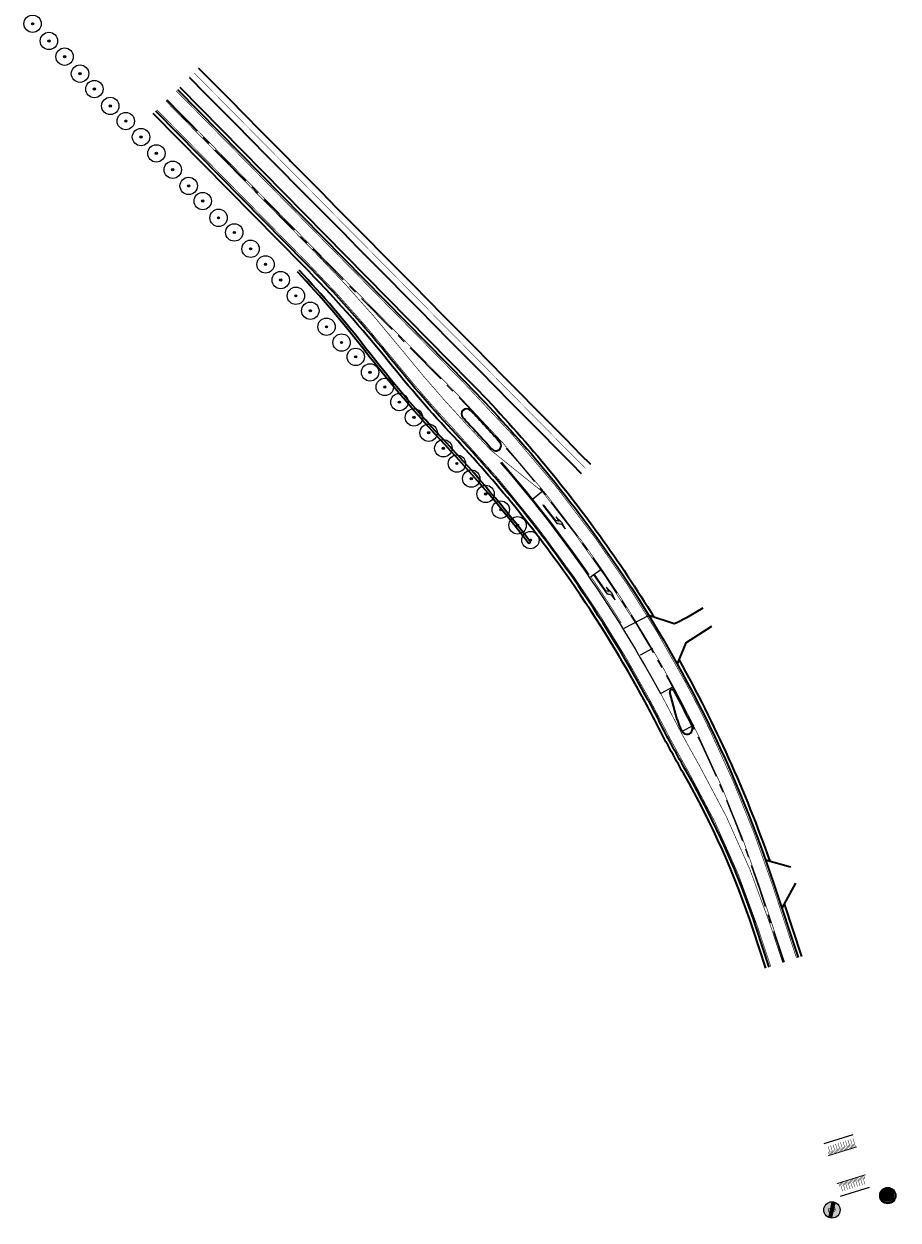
# Model space of a CAD drawing. Header units: metres. Extents: x 156019 to 159509, y 450048 to 451682.
# Tile 1 of 5: x 156354 to 156556, y 450584 to 450859. Entities that reach past the tile are written whole.
import ezdxf
from ezdxf.enums import TextEntityAlignment as Align

# ---------------------------------------------------------------- set-up
doc = ezdxf.new("R2010")
doc.units = ezdxf.units.M
for name, pattern in [('AM-AS', [16, 10, -2, 2, -2]), ('VW-11_STREEP', [2, 1, -1]), ('VW-13_STREEP', [4, 1, -3]), ('VW-30270_STREEP', [3, 0.3, -2.7])]:
    doc.linetypes.add(name, pattern=pattern)
doc.layers.get('0').update_dxf_attribs({"linetype": 'CONTINUOUS'})
for name, color, linetype, lineweight in [('N-WE-AM-AS-G', 252, 'AM-AS', 18), ('N-WE-KW-KUNSTWERK-G', 252, 'CONTINUOUS', 35), ('N-WE-VH-KANTVERHARDING_FIETSPAD-G', 252, 'CONTINUOUS', 35), ('N-WE-VH-KANTVERHARDING_HOOFDRIJBAAN-G', 252, 'CONTINUOUS', 35), ('N-WE-VH-VERHARDING_GRASBETONSTEEN-G', 252, 'CONTINUOUS', 35), ('N-WE-VW-MARKERING_LANGS_STREEP_11_015-G', 252, 'VW-11_STREEP', 13), ('N-WE-VW-MARKERING_LANGS_STREEP_13_015-G', 252, 'VW-13_STREEP', 13), ('N-WE-VW-MARKERING_LANGS_STREEP_13_045-G', 252, 'VW-13_STREEP', 50), ('N-WE-VW-MARKERING_LANGS_STREEP_30270_010-G', 252, 'VW-30270_STREEP', 13), ('N-WE-VW-MARKERING_LANGS_STREEP_DOORGETROKKEN_010-G', 252, 'CONTINUOUS', 13), ('N-WE-VW-MARKERING_LANGS_STREEP_DOORGETROKKEN_015-G', 252, 'CONTINUOUS', 13), ('N-WE-VW-MARKERING_LANGS_STREEP_DOORGETROKKEN_020-G', 252, 'CONTINUOUS', 18), ('N-WE-VW-MARKERING_PIJL-S', 252, 'CONTINUOUS', 25), ('N-WE-VW-MARKERING_PLATEAU-G', 252, 'CONTINUOUS', 9), ('N-WE-VW-VERKEERSTEKEN_BORD_A-S', 252, 'CONTINUOUS', 25)]:
    doc.layers.add(name, color=color, linetype=linetype, lineweight=lineweight)
doc.layers.add('V-WE-GR-BOOM', color=1, linetype='CONTINUOUS', lineweight=18, true_color=0xff0000)
doc.layers.add('X-XX-AL-HULPLIJN-G', color=40, linetype='CONTINUOUS', lineweight=18, plot=False)
doc.styles.add('NLCS-RVV-M200-T25', font='NLCS-RVV.ttf')

# ---------------------------------------------------------------- blocks, each defined once
blk = doc.blocks.new('N-SVW-VERKEERSTEKEN_BORD_A01_060-SO')
at = {"true_color": 0xff0000}
h = blk.add_hatch(color=1, dxfattribs=at)
h.dxf.hatch_style = 1
h.paths.add_polyline_path([(-3.75, 0), (-3.55, 0, -1), (3.55, 0), (3.75, 0, 1)])
h = blk.add_hatch(color=1, dxfattribs=at)
h.dxf.hatch_style = 1
h.paths.add_polyline_path([(3.75, 0), (3.55, 0, -1), (-3.55, 0), (-3.75, 0, 1)])
at = {"true_color": 0xffffff}
h = blk.add_hatch(color=7, dxfattribs=at)
h.dxf.hatch_style = 1
h.paths.add_polyline_path([(-3.55, 0), (-3.35, 0, -1), (3.35, 0), (3.55, 0, 1)])
h = blk.add_hatch(color=7, dxfattribs=at)
h.dxf.hatch_style = 1
h.paths.add_polyline_path([(3.55, 0), (3.35, 0, -1), (-3.35, 0), (-3.55, 0, 1)])
at = {"true_color": 0xff0000}
h = blk.add_hatch(color=1, dxfattribs=at)
h.dxf.hatch_style = 1
h.paths.add_polyline_path([(-3.35, 0), (-2.65, 0, -1), (2.65, 0), (3.35, 0, 1)])
h = blk.add_hatch(color=1, dxfattribs=at)
h.dxf.hatch_style = 1
h.paths.add_polyline_path([(3.35, 0), (2.65, 0, -1), (-2.65, 0), (-3.35, 0, 1)])
at = {"true_color": 0xffffff}
h = blk.add_hatch(color=7, dxfattribs=at)
h.dxf.hatch_style = 1
h.paths.add_polyline_path([(-2.65, 0), (2.65, 0, 1)])
h = blk.add_hatch(color=7, dxfattribs=at)
h.dxf.hatch_style = 1
h.paths.add_polyline_path([(2.65, 0), (-2.65, 0, 1)])
at = {"color": 1, "lineweight": 0, "true_color": 0xff0000}
blk.add_circle((0, 0), 3.75, dxfattribs=at)
at = {"color": 7, "lineweight": 0, "true_color": 0xffffff}
for radius in [3.55, 3.35, 2.65]:
    blk.add_circle((0, 0), radius, dxfattribs=at)
at = {"color": 250, "true_color": 0x191919, "style": 'NLCS-RVV-M200-T25', "width": 0.9}
blk.add_text('60', height=2.5, dxfattribs=at).set_placement((0.1, 0), align=Align.MIDDLE_CENTER)
blk = doc.blocks.new('N-SVW-VERKEERSTEKEN_BORD_A02_060-SO')
at = {"true_color": 0xffffff}
h = blk.add_hatch(color=7, dxfattribs=at)
h.dxf.hatch_style = 1
h.paths.add_polyline_path([(1.06, 3.39, -0.021361), (1.35, 3.28), (-0.52, 0), (-0.17, 0), (1.62, 3.16, -0.021055), (1.88, 3.01), (0.17, 0), (0.52, 0), (2.13, 2.84, -0.021361), (2.36, 2.65), (0.86, 0), (3.75, 0, 1), (-3.75, 0), (-0.86, 0)])
h = blk.add_hatch(color=7, dxfattribs=at)
h.dxf.hatch_style = 1
h.paths.add_polyline_path([(-0.86, 0), (-3.75, 0, 1), (3.75, 0), (0.86, 0), (-1.06, -3.39, -0.021361), (-1.35, -3.28), (0.52, 0), (0.17, 0), (-1.62, -3.16, -0.021055), (-1.88, -3.01), (-0.17, 0), (-0.52, 0), (-2.13, -2.84, -0.021361), (-2.36, -2.65)])
at = {"true_color": 0x191919}
h = blk.add_hatch(color=250, dxfattribs=at)
h.dxf.hatch_style = 1
edge = h.paths.add_edge_path()
edge.add_line((-2.13, -2.84), (1.35, 3.28))
edge.add_arc((0, 0), 3.55, 67.7163, 72.6111)
edge.add_line((1.06, 3.39), (-2.36, -2.65))
edge.add_arc((0, 0), 3.55, 228.3128, 233.2076)
h = blk.add_hatch(color=250, dxfattribs=at)
h.dxf.hatch_style = 1
edge = h.paths.add_edge_path()
edge.add_line((1.62, 3.16), (-1.88, -3.01))
edge.add_arc((0, 0), 3.55, 238.0496, 242.8743)
edge.add_line((-1.62, -3.16), (1.88, 3.01))
edge.add_arc((0, 0), 3.55, 58.0496, 62.8743)
h = blk.add_hatch(color=250, dxfattribs=at)
h.dxf.hatch_style = 1
edge = h.paths.add_edge_path()
edge.add_line((-1.06, -3.39), (2.36, 2.65))
edge.add_arc((0, 0), 3.55, 48.3128, 53.2076)
edge.add_line((2.13, 2.84), (-1.35, -3.28))
edge.add_arc((0, 0), 3.55, 247.7163, 252.6111)
at = {"color": 250, "lineweight": 0, "true_color": 0x191919}
for points in [[(-2.13, -2.84), (1.35, 3.28, 0.021361), (1.06, 3.39), (-2.36, -2.65, 0.021361)], [(1.62, 3.16), (-1.88, -3.01, 0.021055), (-1.62, -3.16), (1.88, 3.01, 0.021055)], [(-1.06, -3.39), (2.36, 2.65, 0.021361), (2.13, 2.84), (-1.35, -3.28, 0.021361)]]:
    blk.add_lwpolyline(points, format="xyb", close=True, dxfattribs=at)
at = {"color": 253, "lineweight": 0, "true_color": 0xafafaf}
blk.add_circle((0, 0), 3.75, dxfattribs=at)
at = {"color": 253, "true_color": 0xafafaf, "style": 'NLCS-RVV-M200-T25'}
blk.add_text('60', height=2.5, dxfattribs=at).set_placement((0.05, 0), align=Align.MIDDLE_CENTER)
blk = doc.blocks.new('SVW-MARKERING_PIJL_LA_7.5')
blk.add_hatch(color=256).paths.add_polyline_path([(4, 0.67), (5.2, 0.67), (4.6, 0.07), (0, 0.07), (0, -0.08), (5.45, -0.08), (6.2, 0.67), (7.5, 0.67), (5.7, 0.97)])
for p, q in [((0, 0.07), (4.6, 0.07)), ((0, -0.08), (0, 0.07)), ((5.7, 0.97), (4, 0.67)), ((4, 0.67), (5.2, 0.67)), ((5.2, 0.67), (4.6, 0.07)), ((6.2, 0.67), (5.45, -0.08)), ((5.7, 0.97), (7.5, 0.67)), ((6.2, 0.67), (7.5, 0.67)), ((0, -0.08), (5.45, -0.08))]:
    blk.add_line(p, q)
blk = doc.blocks.new('SGR-BOOM_01-SO')
at = {"linetype": 'ByBlock', "lineweight": 18}
h = blk.add_hatch(color=0, dxfattribs=at)
h.dxf.hatch_style = 1
edge = h.paths.add_edge_path()
edge.add_arc((0, 0), 0.25, 0, 360)
at = {"color": 0, "linetype": 'ByBlock', "lineweight": 18}
for radius in [2, 0.25]:
    blk.add_circle((0, 0), radius, dxfattribs=at)

msp = doc.modelspace()

# ---------------------------------------------------------------- linework, layer by layer
at = {"layer": 'N-WE-AM-AS-G', "transparency": 33554687, "flags": 128}
msp.add_lwpolyline([(156387.17, 450841.56), (156453.98, 450773.74, -0.038098), (156483.45, 450738.87, -0.076762), (156523.72, 450660.04), (156529.31, 450643.14)], format="xyb", dxfattribs=at)
at = {"layer": 'N-WE-KW-KUNSTWERK-G', "transparency": 33554687, "flags": 128}
for points in [[(156417.25, 450802.17), (156417.83, 450801.56)], [(156417.63, 450802.55), (156418.21, 450801.94)], [(156471.03, 450739.83), (156470.59, 450739.5)]]:
    msp.add_lwpolyline(points, dxfattribs=at)
for points in [[(156451.71, 450762.63, -0.023427), (156433.1, 450784.46)], [(156451.31, 450762.26, -0.023427), (156432.66, 450784.12)], [(156471.03, 450739.83, 0.025206), (156451.71, 450762.64)], [(156470.59, 450739.5, 0.025207), (156451.31, 450762.26)]]:
    msp.add_lwpolyline(points, format="xyb", dxfattribs=at)
at = {"layer": 'N-WE-KW-KUNSTWERK-G', "transparency": 33554687}
for radius in [249.45, 250]:
    msp.add_arc((156235.52, 450631.28), radius, 37.7847, 43.2101, dxfattribs=at)
at = {"layer": 'N-WE-VH-KANTVERHARDING_FIETSPAD-G', "transparency": 33554687}
for points in [[(156394.61, 450848.9), (156394.61, 450848.9), (156398.13, 450845.34), (156401.65, 450841.79), (156405.16, 450838.24), (156408.68, 450834.68), (156412.2, 450831.13), (156415.37, 450827.93), (156415.72, 450827.58), (156419.23, 450824.02), (156422.75, 450820.47), (156426.27, 450816.92), (156429.79, 450813.36), (156433.31, 450809.81), (156436.82, 450806.26), (156440.34, 450802.71), (156443.86, 450799.15), (156447.38, 450795.6), (156450.89, 450792.05), (156454.41, 450788.49), (156457.93, 450784.94), (156461.45, 450781.39), (156464.96, 450777.83), (156468.48, 450774.28), (156472, 450770.73), (156475.52, 450767.17), (156479.04, 450763.62), (156482.55, 450760.07), (156484.8, 450757.79)], [(156392.47, 450846.79), (156392.48, 450846.79), (156396, 450843.23), (156399.51, 450839.68), (156403.03, 450836.13), (156406.55, 450832.57), (156410.07, 450829.02), (156413.24, 450825.82), (156413.58, 450825.47), (156417.1, 450821.91), (156420.62, 450818.36), (156424.14, 450814.81), (156427.66, 450811.25), (156431.17, 450807.7), (156434.69, 450804.15), (156438.21, 450800.59), (156441.73, 450797.04), (156445.24, 450793.49), (156448.76, 450789.93), (156452.28, 450786.38), (156455.8, 450782.83), (156459.31, 450779.27), (156462.83, 450775.72), (156466.35, 450772.17), (156469.87, 450768.61), (156473.39, 450765.06), (156476.9, 450761.51), (156480.42, 450757.96), (156482.67, 450755.68)]]:
    msp.add_lwpolyline(points, dxfattribs=at)
at = {"layer": 'N-WE-VH-KANTVERHARDING_HOOFDRIJBAAN-G', "transparency": 33554687, "flags": 128}
for points in [[(156389.67, 450844.02), (156456.47, 450776.2, -0.038098), (156486.28, 450740.92, -0.076762), (156527.04, 450661.14), (156532.63, 450644.23)], [(156453.9, 450764.69, -0.018834), (156438.92, 450781.93, 0.025014), (156419.18, 450804.08), (156384.68, 450839.1)], [(156455.43, 450768.5, -0.008197), (156462.05, 450761.34)], [(156457.21, 450770.19, -0.008301), (156463.96, 450762.88)], [(156498.09, 450703.47, 0.028957), (156480.87, 450731.46, 0.035751), (156453.9, 450764.69, 0.035751)], [(156504.01, 450705.65, -0.007866), (156508.18, 450697.54)], [(156498.09, 450703.47, -0.004655), (156500.55, 450698.8, -0.004655)], [(156525.98, 450642.04), (156523.05, 450650.93, 0.050196), (156507, 450686.91, -0.011151), (156500.55, 450698.8, -0.011151)], [(156505.47, 450697.16, -0.000744), (156505.85, 450696.39)]]:
    msp.add_lwpolyline(points, format="xyb", dxfattribs=at)
for points in [[(156384.68, 450839.1), (156419.18, 450804.08)], [(156510.7, 450724.69), (156506.92, 450722.43), (156504.74, 450721.32)], [(156504.74, 450721.32), (156504.08, 450721.08), (156498.25, 450723.01)], [(156506.77, 450716.67), (156512.77, 450720.55)], [(156506.77, 450716.67), (156504.77, 450711.88)], [(156504.76, 450699.03), (156503.09, 450705.29)], [(156530.87, 450665.07), (156530.87, 450665.07), (156525.16, 450666.66)], [(156532.03, 450661.33), (156528.86, 450655.63)]]:
    msp.add_lwpolyline(points, dxfattribs=at)
at = {"layer": 'N-WE-VH-KANTVERHARDING_HOOFDRIJBAAN-G', "transparency": 33554687}
for centre, radius, start, end in [((156456.32, 450769.35), 1.23, 43.6522, 223.6522), ((156463, 450762.11), 1.23, 218.8567, 44.6664), ((156503.57, 450705.42), 0.5, 28.1139, 194.9766), ((156514.42, 450701.62), 10, 194.9766, 206.4819), ((156507.03, 450696.93), 1.3, 204.3163, 28.2884)]:
    msp.add_arc(centre, radius, start, end, dxfattribs=at)
at = {"layer": 'N-WE-VH-VERHARDING_GRASBETONSTEEN-G', "transparency": 33554687, "flags": 128}
for points in [[(156390.24, 450844.58), (156457.04, 450776.76, -0.038098), (156486.93, 450741.39, -0.019164), (156499.43, 450722.62, -0.019164)], [(156453.32, 450764.14, -0.018834), (156438.3, 450781.43, 0.025014), (156418.61, 450803.52), (156384.11, 450838.54)], [(156497.38, 450703.09, 0.028957), (156480.21, 450731, 0.035751), (156453.32, 450764.14, 0.035751)], [(156505.16, 450712.82, -0.04334), (156526.1, 450666.4)], [(156525.22, 450641.79), (156522.29, 450650.68, 0.050196), (156506.31, 450686.51, -0.011151), (156499.84, 450698.43, -0.011151)]]:
    msp.add_lwpolyline(points, format="xyb", dxfattribs=at)
for points in [[(156384.11, 450838.54), (156418.61, 450803.52)], [(156529.39, 450656.58), (156533.39, 450644.48)]]:
    msp.add_lwpolyline(points, dxfattribs=at)
at = {"layer": 'N-WE-VH-VERHARDING_GRASBETONSTEEN-G', "transparency": 33554687}
msp.add_arc((156248.36, 450569.07), 282.8, 27.2216, 28.2884, dxfattribs=at)
at = {"layer": 'N-WE-VW-MARKERING_LANGS_STREEP_11_015-G', "transparency": 33554687, "const_width": 0.15, "flags": 128}
for points in [[(156495.34, 450721.48, -0.014793), (156503.92, 450706.61)], [(156492.37, 450719.91, -0.014988), (156500.97, 450705.02, -0.014988)]]:
    msp.add_lwpolyline(points, format="xyb", dxfattribs=at)
at = {"layer": 'N-WE-VW-MARKERING_LANGS_STREEP_13_015-G', "transparency": 33554687, "flags": 128}
for points in [[(156389.4, 450843.75, 0.15, 0.15, 0), (156456.2, 450775.93, 0.15, 0.15, -0.038098), (156485.98, 450740.7, 0.15, 0.15, -0.032966), (156506.48, 450707.98, 0.15, 0.15, -0.011076), (156512.38, 450696.42, 0.15, 0.15, -0.032594), (156526.69, 450661.02, 0.15, 0.15, 0), (156532.27, 450644.12, 0, 0, 0)], [(156454.18, 450764.94, 0.15, 0.15, -0.018834), (156439.21, 450782.16, 0.15, 0.15, 0.025014), (156419.45, 450804.34, 0.15, 0.15, 0), (156384.95, 450839.37, 0, 0, 0)], [(156526.34, 450642.16, 0.15, 0.15, 0), (156523.4, 450651.04, 0.15, 0.15, 0.050196), (156507.33, 450687.1, 0.15, 0.15, -0.011151), (156500.88, 450698.97, 0.15, 0.15, 0.004655), (156498.42, 450703.65, 0.15, 0.15, 0.028957), (156481.17, 450731.67, 0.15, 0.15, 0.035751), (156454.18, 450764.94, 0, 0, 0)]]:
    msp.add_lwpolyline(points, format="xyseb", dxfattribs=at)
at = {"layer": 'N-WE-VW-MARKERING_LANGS_STREEP_13_045-G', "transparency": 33554687, "const_width": 0.45, "flags": 128}
msp.add_lwpolyline([(156464.28, 450758.24, -0.022699), (156481.03, 450737.13, -0.005116), (156484.42, 450732.34, -0.005666)], format="xyb", dxfattribs=at)
at = {"layer": 'N-WE-VW-MARKERING_LANGS_STREEP_30270_010-G', "transparency": 33554687, "const_width": 0.1, "flags": 128}
msp.add_lwpolyline([(156393.54, 450847.85), (156393.54, 450847.84), (156397.06, 450844.29), (156400.58, 450840.74), (156404.1, 450837.18), (156407.62, 450833.63), (156411.13, 450830.08), (156414.31, 450826.87), (156414.65, 450826.52), (156418.17, 450822.97), (156421.69, 450819.42), (156425.2, 450815.86), (156428.72, 450812.31), (156432.24, 450808.76), (156435.76, 450805.2), (156439.27, 450801.65), (156442.79, 450798.1), (156446.31, 450794.54), (156449.83, 450790.99), (156453.35, 450787.44), (156456.86, 450783.88), (156460.38, 450780.33), (156463.9, 450776.78), (156467.42, 450773.22), (156470.93, 450769.67), (156474.45, 450766.12), (156477.97, 450762.56), (156481.49, 450759.01), (156483.74, 450756.74)], dxfattribs=at)
at = {"layer": 'N-WE-VW-MARKERING_LANGS_STREEP_DOORGETROKKEN_010-G', "transparency": 33554687, "const_width": 0.1}
for points in [[(156539.54, 450600.81), (156540.16, 450598.81)], [(156540.11, 450600.98), (156540.72, 450599.01)], [(156540.69, 450601.16), (156541.29, 450599.2)], [(156540.77, 450599.88), (156541, 450599.11)], [(156541.26, 450601.34), (156541.86, 450599.39)], [(156541.34, 450600.07), (156541.57, 450599.3)], [(156541.83, 450601.51), (156542.43, 450599.59)], [(156541.9, 450600.26), (156542.14, 450599.5)], [(156542.4, 450601.69), (156542.99, 450599.78)], [(156542.47, 450600.46), (156542.71, 450599.69)], [(156542.98, 450601.87), (156543.57, 450599.96)], [(156543.05, 450600.63), (156543.28, 450599.87)], [(156543.55, 450602.05), (156544.14, 450600.13)], [(156543.62, 450600.81), (156543.85, 450600.05)], [(156544.12, 450602.22), (156544.71, 450600.31)], [(156544.19, 450600.99), (156544.43, 450600.22)], [(156544.7, 450602.4), (156545.29, 450600.49)], [(156544.77, 450601.16), (156545, 450600.4)], [(156545.27, 450602.58), (156545.86, 450600.67)], [(156545.34, 450601.34), (156545.57, 450600.58)], [(156539.63, 450599.49), (156539.87, 450598.72)], [(156540.2, 450599.68), (156540.44, 450598.92)], [(156542.23, 450591.56), (156541.99, 450592.33)], [(156542.9, 450590.42), (156542.28, 450592.41)], [(156542.81, 450591.72), (156542.57, 450592.49)], [(156543.47, 450590.6), (156542.86, 450592.58)], [(156543.39, 450591.88), (156543.15, 450592.65)], [(156544.04, 450590.78), (156543.44, 450592.74)], [(156543.96, 450592.05), (156543.73, 450592.81)], [(156544.62, 450590.95), (156544.01, 450592.9)], [(156544.54, 450592.21), (156544.31, 450592.97)], [(156545.19, 450591.13), (156544.59, 450593.06)], [(156545.12, 450592.37), (156544.88, 450593.13)], [(156545.76, 450591.31), (156545.17, 450593.22)], [(156545.69, 450592.54), (156545.46, 450593.31)], [(156546.34, 450591.49), (156545.74, 450593.4)], [(156546.27, 450592.72), (156546.03, 450593.49)], [(156546.91, 450591.66), (156546.32, 450593.58)], [(156546.84, 450592.9), (156546.6, 450593.66)], [(156547.48, 450591.84), (156546.89, 450593.75)], [(156547.41, 450593.08), (156547.18, 450593.84)], [(156548.06, 450592.02), (156547.46, 450593.93)], [(156547.99, 450593.26), (156547.75, 450594.02)]]:
    msp.add_lwpolyline(points, dxfattribs=at)
at = {"layer": 'N-WE-VW-MARKERING_LANGS_STREEP_DOORGETROKKEN_015-G', "transparency": 33554687, "const_width": 0.15, "flags": 128}
for points in [[(156387.01, 450841.4), (156421.51, 450806.38)], [(156526.15, 450651.95), (156529.09, 450643.07)]]:
    msp.add_lwpolyline(points, dxfattribs=at)
for points in [[(156387.33, 450841.72), (156454.14, 450773.9, -0.038098), (156483.63, 450739.01, -0.018163), (156495.34, 450721.48, -0.018163)], [(156484.66, 450731.73, -0.011115), (156491.65, 450721.07, -0.011115)], [(156484.91, 450731.9, -0.011115), (156491.91, 450721.23, -0.011115)], [(156509.77, 450695.15, -0.03259), (156523.93, 450660.11), (156529.52, 450643.21)]]:
    msp.add_lwpolyline(points, format="xyb", dxfattribs=at)
at = {"layer": 'N-WE-VW-MARKERING_LANGS_STREEP_DOORGETROKKEN_015-G', "transparency": 33554687, "flags": 128}
msp.add_lwpolyline([(156461.77, 450761.09, 0.15, 0.15, 0), (156456.36, 450766.86, 0.15, 0.15, -0.018914), (156441.47, 450783.98, 0.15, 0.15, 0.025014), (156421.51, 450806.38, 0, 0, 0)], format="xyseb", dxfattribs=at)
at = {"layer": 'N-WE-VW-MARKERING_LANGS_STREEP_DOORGETROKKEN_020-G', "transparency": 33554687, "const_width": 0.2}
for points in [[(156539.52, 450598.6), (156546.18, 450600.67)], [(156541.57, 450592.21), (156548.17, 450594.25)]]:
    msp.add_lwpolyline(points, dxfattribs=at)
at = {"layer": 'N-WE-VW-MARKERING_PLATEAU-G', "transparency": 33554687, "flags": 128}
for points in [[(156538.64, 450601.46), (156545.29, 450603.53)], [(156542.39, 450589.32), (156549.06, 450591.39)]]:
    msp.add_lwpolyline(points, dxfattribs=at)
at = {"layer": 'X-XX-AL-HULPLIJN-G', "transparency": 33554687, "const_width": 0.15, "flags": 128}
msp.add_lwpolyline([(156461.77, 450761.09), (156473.7, 450751.5)], dxfattribs=at)
at = {"layer": 'X-XX-AL-HULPLIJN-G', "transparency": 33554687, "flags": 128}
msp.add_lwpolyline([(156464.11, 450758.1, -0.022699), (156480.85, 450737, -0.032966), (156500.91, 450704.99, -0.032966)], format="xyb", dxfattribs=at)
for points in [[(156473.94, 450751.7), (156471.47, 450749.66)], [(156487.17, 450733.46), (156484.78, 450731.82)], [(156498.25, 450723.01), (156492.5, 450719.99)], [(156496.37, 450713.9), (156499.18, 450715.42)], [(156501.1, 450705.09), (156503.92, 450706.61)], [(156505.84, 450696.29), (156508.66, 450697.8)]]:
    msp.add_lwpolyline(points, dxfattribs=at)
at = {"layer": 'X-XX-AL-HULPLIJN-G', "transparency": 33554687, "const_width": 0.15, "flags": 128}
for points in [[(156473.7, 450751.5, -0.031906), (156495.08, 450721.34)], [(156500.97, 450705.02, -0.004655), (156503.46, 450700.3, -0.004655)], [(156503.92, 450706.61, -0.011076), (156509.76, 450695.16, -0.011076)], [(156503.46, 450700.3, 0.011151), (156509.84, 450688.54)], [(156526.16, 450651.95, 0.050196), (156509.84, 450688.54)]]:
    msp.add_lwpolyline(points, format="xyb", dxfattribs=at)

# ---------------------------------------------------------------- block references
at = {"layer": 'N-WE-VW-MARKERING_PIJL-S', "transparency": 33554687}
for p, rotation in [((156473.87, 450748.41), 307.7029999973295), ((156485.6, 450732.38), 304.5764712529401)]:
    msp.add_blockref('SVW-MARKERING_PIJL_LA_7.5', p, dxfattribs=dict(at, rotation=rotation))
at = {"layer": 'N-WE-VW-VERKEERSTEKEN_BORD_A-S', "transparency": 33554687}
for name, p, xscale, yscale, zscale, rotation in [('N-SVW-VERKEERSTEKEN_BORD_A01_060-SO', (156553.3, 450589.44), 0.5, 0.5, 0.5, 18.27203117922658), ('N-SVW-VERKEERSTEKEN_BORD_A02_060-SO', (156540.43, 450586.15), 0.4999999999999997, 0.4999999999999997, 0.4999999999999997, 196.9173826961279)]:
    msp.add_blockref(name, p, dxfattribs=dict(at, xscale=xscale, yscale=yscale, zscale=zscale, rotation=rotation))
at = {"layer": 'V-WE-GR-BOOM', "transparency": 33554687}
for p in [(156356.31, 450859.18), (156360.07, 450855.22), (156363.68, 450851.61), (156367.23, 450847.7), (156370.54, 450844.15), (156374.2, 450840.26), (156377.78, 450836.78), (156381.28, 450833.1), (156384.82, 450829.34), (156388.59, 450825.58), (156392.26, 450821.86), (156395.49, 450818.37), (156399.14, 450814.51), (156402.77, 450811.14), (156406.52, 450807.38), (156409.96, 450803.79), (156413.46, 450800.19), (156416.95, 450796.56), (156420.28, 450793.12), (156424.01, 450789.43), (156427.47, 450785.81), (156430.73, 450782.51), (156434.04, 450778.94), (156437.44, 450775.58), (156440.79, 450772.09), (156444.15, 450768.57), (156447.54, 450765.04), (156450.92, 450761.46), (156454.04, 450757.95), (156457.36, 450754.48), (156460.66, 450750.96), (156464.15, 450747.34), (156468.02, 450743.73), (156470.99, 450740.33)]:
    msp.add_blockref('SGR-BOOM_01-SO', p, dxfattribs=at)

doc.saveas('drawing.dxf')
